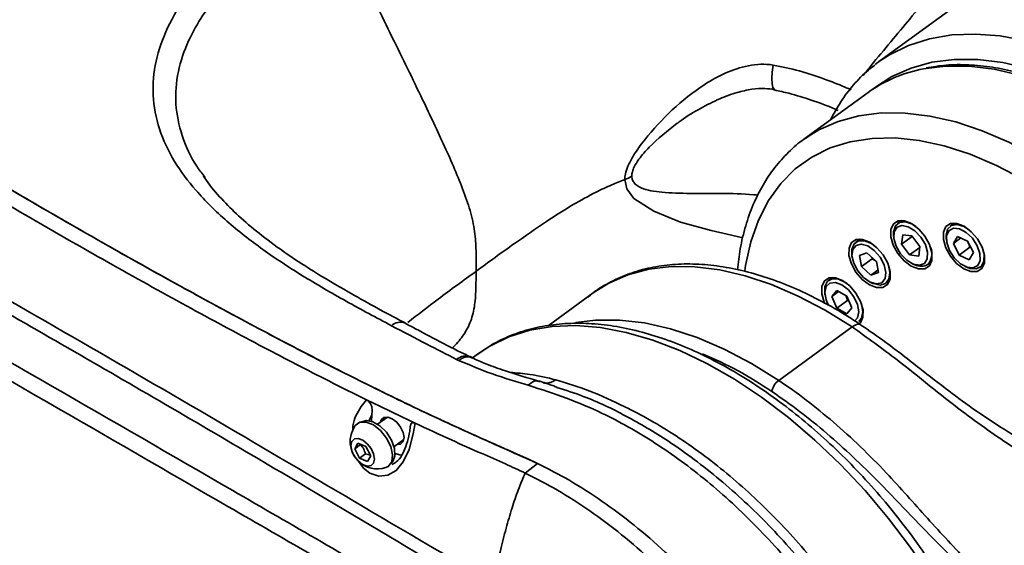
# Model space of a CAD drawing. Header units: millimetres. Extents: x -7686 to -856, y -458 to 6140.
# Tile 76 of 102: x -3483.41 to -3475.24, y 2011.87 to 2016.23. Entities that reach past the tile are written whole.
import ezdxf

# ---------------------------------------------------------------- set-up
doc = ezdxf.new("R2010")
doc.units = ezdxf.units.MM
doc.header["$LTSCALE"] = 5

msp = doc.modelspace()

# ---------------------------------------------------------------- linework, layer by layer
at = {"linetype": 'Continuous', "lineweight": 35}
for p, q in [((-3475.6396, 2016.3451), (-3476.2836, 2015.8762)), ((-3476.3133, 2015.8539), (-3476.2836, 2015.8762)), ((-3476.3706, 2015.6229), (-3476.9029, 2015.2353)), ((-3476.9029, 2015.2353), (-3476.8687, 2015.2592)), ((-3476.0929, 2014.5617), (-3476.1257, 2014.5377)), ((-3475.657, 2014.5396), (-3475.6898, 2014.5157)), ((-3476.159, 2014.437), (-3476.157, 2014.4183)), ((-3476.093, 2014.3648), (-3476.0836, 2014.4442)), ((-3476.0836, 2014.4442), (-3476.0073, 2014.4353)), ((-3476.0073, 2014.4353), (-3475.9403, 2014.3471)), ((-3476.4401, 2014.407), (-3476.473, 2014.383)), ((-3476.0048, 2014.4289), (-3476.093, 2014.3648)), ((-3476.026, 2014.2765), (-3476.093, 2014.3648)), ((-3475.7231, 2014.4149), (-3475.7211, 2014.3962)), ((-3475.6636, 2014.3722), (-3475.6291, 2014.4304)), ((-3475.6013, 2014.4175), (-3475.6636, 2014.3722)), ((-3475.6152, 2014.2757), (-3475.6636, 2014.3722)), ((-3475.6291, 2014.4304), (-3475.5463, 2014.3921)), ((-3475.5463, 2014.3921), (-3475.4978, 2014.2956)), ((-3476.5063, 2014.2823), (-3476.5043, 2014.2636)), ((-3476.4429, 2014.2726), (-3476.3806, 2014.2941)), ((-3476.4262, 2014.1797), (-3476.4429, 2014.2726)), ((-3476.3806, 2014.2941), (-3476.3016, 2014.2227)), ((-3475.9414, 2014.3381), (-3476.026, 2014.2765)), ((-3475.9496, 2014.2677), (-3476.026, 2014.2765)), ((-3475.9403, 2014.3471), (-3475.9496, 2014.2677)), ((-3475.527, 2014.3398), (-3475.6152, 2014.2757)), ((-3475.5323, 2014.2373), (-3475.6152, 2014.2757)), ((-3475.4978, 2014.2956), (-3475.5323, 2014.2373)), ((-3476.3381, 2014.2439), (-3476.4262, 2014.1797)), ((-3476.3386, 2014.2562), (-3476.3381, 2014.2439)), ((-3476.3016, 2014.2227), (-3476.2849, 2014.1299)), ((-3476.0004, 2014.2032), (-3475.9832, 2014.1955)), ((-3475.8771, 2014.1963), (-3475.8443, 2014.2202)), ((-3475.4412, 2014.1742), (-3475.4083, 2014.1981)), ((-3476.3472, 2014.1084), (-3476.4262, 2014.1797)), ((-3476.2887, 2014.151), (-3476.3472, 2014.1084)), ((-3476.2849, 2014.1299), (-3476.3472, 2014.1084)), ((-3475.5645, 2014.1811), (-3475.5473, 2014.1735)), ((-3476.6647, 2014.0906), (-3476.6975, 2014.0667)), ((-3476.3477, 2014.0485), (-3476.3305, 2014.0408)), ((-3476.2243, 2014.0416), (-3476.1915, 2014.0655)), ((-3478.6517, 2013.9619), (-3479.0249, 2013.6902)), ((-3476.7308, 2013.9659), (-3476.7289, 2013.9472)), ((-3476.6717, 2013.9324), (-3476.6295, 2013.9821)), ((-3476.6149, 2013.9738), (-3476.6717, 2013.9324)), ((-3476.6295, 2013.9821), (-3476.5463, 2013.9347)), ((-3476.6306, 2013.8352), (-3476.6717, 2013.9324)), ((-3476.5425, 2013.8993), (-3476.6306, 2013.8352)), ((-3476.5532, 2013.9386), (-3476.5425, 2013.8993)), ((-3476.5463, 2013.9347), (-3476.5052, 2013.8375)), ((-3476.5425, 2013.8993), (-3476.5291, 2013.8942)), ((-3476.5474, 2013.7877), (-3476.6306, 2013.8352)), ((-3476.5052, 2013.8375), (-3476.5474, 2013.7877)), ((-3476.4489, 2013.7253), (-3476.4161, 2013.7492)), ((-3476.5039, 2013.6803), (-3477.1122, 2013.2374)), ((-3479.6019, 2013.4601), (-3479.6531, 2013.4228)), ((-3479.7669, 2013.4027), (-3479.7838, 2013.4111)), ((-3479.6661, 2013.4325), (-3479.67, 2013.4344)), ((-3479.6526, 2013.426), (-3479.6658, 2013.4331)), ((-3479.0924, 2013.2256), (-3479.1046, 2013.2295)), ((-3480.4165, 2013.0203), (-3480.532, 2013.0767)), ((-3480.4165, 2013.0203), (-3480.2435, 2012.937)), ((-3480.5117, 2012.9018), (-3480.4879, 2012.9498)), ((-3480.4879, 2012.9498), (-3480.4905, 2012.8991)), ((-3480.3574, 2012.9333), (-3480.439, 2012.8738)), ((-3480.2435, 2012.937), (-3480.1282, 2012.8823)), ((-3480.6289, 2012.6699), (-3480.603, 2012.7181)), ((-3480.603, 2012.7181), (-3480.5369, 2012.6894)), ((-3480.3034, 2012.6876), (-3480.2217, 2012.747)), ((-3480.5807, 2012.705), (-3480.6289, 2012.6699)), ((-3480.5887, 2012.5929), (-3480.6289, 2012.6699)), ((-3480.5369, 2012.6894), (-3480.4967, 2012.6124)), ((-3480.5405, 2012.628), (-3480.5887, 2012.5929)), ((-3480.5226, 2012.5642), (-3480.5887, 2012.5929)), ((-3480.4967, 2012.6124), (-3480.5226, 2012.5642)), ((-3480.2938, 2012.5538), (-3480.3202, 2012.5387)), ((-3479.1141, 2012.5496), (-3479.215, 2012.4694))]:
    msp.add_line(p, q, dxfattribs=at)
at = {"linetype": 'Continuous', "lineweight": 35, "flags": 128}
for points in [[(-3476.2836, 2015.8762), (-3476.1934, 2015.9355), (-3476.0348, 2016.0135), (-3475.8621, 2016.0685), (-3475.6768, 2016.0998), (-3475.4804, 2016.1074), (-3475.2744, 2016.0912), (-3475.0605, 2016.0512), (-3474.8405, 2015.9878), (-3474.6161, 2015.9015), (-3474.3891, 2015.793), (-3474.1613, 2015.6632), (-3473.9346, 2015.5131), (-3473.7108, 2015.3439), (-3473.4917, 2015.1571), (-3473.279, 2014.954), (-3473.0746, 2014.7364), (-3472.8799, 2014.5059), (-3472.6967, 2014.2645), (-3472.5263, 2014.014), (-3472.4222, 2013.8459)], [(-3477.1574, 2015.8502), (-3477.1657, 2015.7915), (-3477.1693, 2015.7387), (-3477.1678, 2015.6954), (-3477.1614, 2015.6648), (-3477.1505, 2015.6491), (-3477.1466, 2015.6475)], [(-3473.1127, 2014.4524), (-3473.2993, 2014.665), (-3473.5033, 2014.8738), (-3473.715, 2015.0672), (-3473.9325, 2015.2436), (-3474.1539, 2015.4014), (-3474.3774, 2015.5393), (-3474.6011, 2015.6562), (-3474.823, 2015.751), (-3475.0412, 2015.823), (-3475.254, 2015.8715), (-3475.4594, 2015.896), (-3475.6558, 2015.8965), (-3475.8414, 2015.8729), (-3476.0147, 2015.8253), (-3476.1741, 2015.7543), (-3476.3184, 2015.6604), (-3476.332, 2015.6497)], [(-3474.2228, 2015.3412), (-3474.4466, 2015.4801), (-3474.6707, 2015.5978), (-3474.8931, 2015.6934), (-3475.1118, 2015.7661), (-3475.3251, 2015.8152), (-3475.5311, 2015.8404), (-3475.728, 2015.8414), (-3475.9099, 2015.819)], [(-3476.8687, 2015.2592), (-3476.7802, 2015.3126), (-3476.6203, 2015.3834), (-3476.4465, 2015.4306), (-3476.2603, 2015.4538), (-3476.0634, 2015.4529), (-3475.8574, 2015.4277), (-3475.6441, 2015.3786), (-3475.4253, 2015.3059), (-3475.203, 2015.2102), (-3474.9789, 2015.0925), (-3474.755, 2014.9537)], [(-3474.8683, 2014.7691), (-3475.0876, 2014.9048), (-3475.307, 2015.0192), (-3475.5247, 2015.1113), (-3475.7385, 2015.1802), (-3475.9466, 2015.2254), (-3476.1471, 2015.2463), (-3476.3382, 2015.2429), (-3476.5181, 2015.215), (-3476.6852, 2015.1631), (-3476.838, 2015.0876), (-3476.9751, 2014.9891), (-3477.0952, 2014.8685), (-3477.1974, 2014.727), (-3477.2806, 2014.5658), (-3477.3441, 2014.3863), (-3477.3873, 2014.1903), (-3477.3941, 2014.1443)], [(-3477.4091, 2014.4194), (-3477.5386, 2014.4482), (-3477.6724, 2014.4787), (-3477.9274, 2014.549), (-3478.1493, 2014.6386), (-3478.3134, 2014.7454), (-3478.373, 2014.8252), (-3478.3886, 2014.9012), (-3478.3886, 2014.9012), (-3478.3886, 2014.9012)], [(-3476.0129, 2014.1833), (-3475.9536, 2014.1602), (-3475.9013, 2014.1611), (-3475.8623, 2014.186), (-3475.8413, 2014.2319), (-3475.8409, 2014.2931), (-3475.861, 2014.3624), (-3475.8993, 2014.4313), (-3475.9511, 2014.4916), (-3476.0102, 2014.536), (-3476.0695, 2014.5591), (-3476.1218, 2014.5581), (-3476.1608, 2014.5332), (-3476.1818, 2014.4874), (-3476.1822, 2014.4261), (-3476.1621, 2014.3569), (-3476.1238, 2014.2879), (-3476.072, 2014.2277), (-3476.0129, 2014.1833)], [(-3476.159, 2014.437), (-3476.1596, 2014.4691), (-3476.1442, 2014.518), (-3476.1096, 2014.5466), (-3476.0603, 2014.5508), (-3476.0031, 2014.5303), (-3475.9761, 2014.513)], [(-3475.9029, 2014.2061), (-3475.8794, 2014.244), (-3475.8769, 2014.2989), (-3475.8955, 2014.3625), (-3475.9327, 2014.4251), (-3475.9826, 2014.4772), (-3476.0377, 2014.5108), (-3476.0896, 2014.5208), (-3476.1303, 2014.5057), (-3476.1538, 2014.4679), (-3476.1564, 2014.413), (-3476.1377, 2014.3494), (-3476.1006, 2014.2868), (-3476.0507, 2014.2347), (-3475.9956, 2014.2011), (-3475.9437, 2014.1911), (-3475.9029, 2014.2061)], [(-3475.577, 2014.1612), (-3475.5177, 2014.1381), (-3475.4654, 2014.1391), (-3475.4264, 2014.164), (-3475.4054, 2014.2098), (-3475.405, 2014.2711), (-3475.4251, 2014.3403), (-3475.4634, 2014.4092), (-3475.5152, 2014.4695), (-3475.5743, 2014.5139), (-3475.6336, 2014.537), (-3475.6859, 2014.5361), (-3475.7249, 2014.5112), (-3475.7459, 2014.4653), (-3475.7463, 2014.4041), (-3475.7262, 2014.3348), (-3475.6879, 2014.2659), (-3475.6361, 2014.2056), (-3475.577, 2014.1612)], [(-3475.7231, 2014.4149), (-3475.7241, 2014.4383), (-3475.7119, 2014.4898), (-3475.6799, 2014.5217), (-3475.6325, 2014.5298), (-3475.576, 2014.5128), (-3475.5402, 2014.491)], [(-3475.4985, 2014.17), (-3475.4608, 2014.19), (-3475.4413, 2014.2318), (-3475.443, 2014.2892), (-3475.4657, 2014.3534), (-3475.5059, 2014.4146), (-3475.5575, 2014.4635), (-3475.6127, 2014.4927), (-3475.6629, 2014.4977), (-3475.7007, 2014.4778), (-3475.7201, 2014.436), (-3475.7184, 2014.3786), (-3475.6957, 2014.3144), (-3475.6555, 2014.2532), (-3475.6039, 2014.2042), (-3475.5488, 2014.175), (-3475.4985, 2014.17)], [(-3476.3601, 2014.0286), (-3476.3008, 2014.0055), (-3476.2486, 2014.0064), (-3476.2096, 2014.0313), (-3476.1886, 2014.0772), (-3476.1881, 2014.1384), (-3476.2083, 2014.2077), (-3476.2465, 2014.2766), (-3476.2984, 2014.3369), (-3476.3575, 2014.3813), (-3476.4168, 2014.4044), (-3476.469, 2014.4034), (-3476.508, 2014.3785), (-3476.529, 2014.3327), (-3476.5295, 2014.2714), (-3476.5094, 2014.2022), (-3476.4711, 2014.1332), (-3476.4192, 2014.073), (-3476.3601, 2014.0286)], [(-3476.5063, 2014.2823), (-3476.5058, 2014.3228), (-3476.4874, 2014.369), (-3476.4502, 2014.3941), (-3476.3993, 2014.3946), (-3476.3416, 2014.3705), (-3476.3233, 2014.3583)], [(-3476.2298, 2014.0801), (-3476.2229, 2014.1322), (-3476.2374, 2014.1948), (-3476.2713, 2014.2584), (-3476.3192, 2014.3133), (-3476.3739, 2014.3511), (-3476.4271, 2014.3661), (-3476.4707, 2014.356), (-3476.498, 2014.3223), (-3476.5049, 2014.2702), (-3476.4903, 2014.2076), (-3476.4565, 2014.144), (-3476.4086, 2014.0892), (-3476.3539, 2014.0513), (-3476.3007, 2014.0363), (-3476.2571, 2014.0465), (-3476.2298, 2014.0801)], [(-3475.4188, 2014.3242), (-3475.4088, 2014.2825), (-3475.4104, 2014.2238), (-3475.4328, 2014.1814), (-3475.4732, 2014.161)], [(-3476.2019, 2014.1916), (-3476.1902, 2014.131), (-3476.1981, 2014.0764)], [(-3476.5039, 2013.6803), (-3476.7267, 2013.8186), (-3476.9498, 2013.9359), (-3477.1712, 2014.0314), (-3477.3891, 2014.1041), (-3477.6016, 2014.1535), (-3477.8068, 2014.1791), (-3478.0032, 2014.1808), (-3478.1889, 2014.1585), (-3478.3624, 2014.1123), (-3478.5223, 2014.0428), (-3478.6517, 2013.9619)], [(-3475.4732, 2014.161), (-3475.5261, 2014.1656), (-3475.5473, 2014.1735)], [(-3476.4478, 2013.7023), (-3476.4341, 2013.715), (-3476.4132, 2013.7608), (-3476.4127, 2013.8221), (-3476.4328, 2013.8914), (-3476.4711, 2013.9603), (-3476.5229, 2014.0206), (-3476.582, 2014.0649), (-3476.6413, 2014.088), (-3476.6936, 2014.0871), (-3476.7326, 2014.0622), (-3476.7536, 2014.0164), (-3476.754, 2013.9551), (-3476.7339, 2013.8859), (-3476.7292, 2013.8753)], [(-3476.7308, 2013.9659), (-3476.729, 2014.0146), (-3476.7075, 2014.058), (-3476.6679, 2014.0795), (-3476.6155, 2014.0762), (-3476.5574, 2014.0486), (-3476.5479, 2014.042)], [(-3476.4471, 2013.8044), (-3476.4574, 2013.8656), (-3476.4877, 2013.9298), (-3476.5334, 2013.9871), (-3476.5874, 2014.0289), (-3476.6415, 2014.0488), (-3476.6876, 2014.0437), (-3476.7186, 2014.0144), (-3476.7298, 2013.9655), (-3476.7194, 2013.9042), (-3476.6994, 2013.8577)], [(-3476.1981, 2014.0764), (-3476.2264, 2014.0401), (-3476.2712, 2014.0271), (-3476.3265, 2014.0391), (-3476.3305, 2014.0408)], [(-3476.4265, 2013.8753), (-3476.4249, 2013.8701), (-3476.4146, 2013.8056)], [(-3476.4821, 2013.7299), (-3476.4583, 2013.7554), (-3476.4471, 2013.8044)], [(-3476.4146, 2013.8056), (-3476.4257, 2013.7533), (-3476.4489, 2013.7253)], [(-3478.7938, 2013.7162), (-3478.6322, 2013.7366), (-3478.4339, 2013.7374), (-3478.2261, 2013.7134), (-3478.0108, 2013.6649), (-3477.7898, 2013.5923), (-3477.565, 2013.4963), (-3477.3385, 2013.3776), (-3477.1122, 2013.2374)], [(-3476.5039, 2013.6803), (-3476.4843, 2013.6926), (-3476.466, 2013.7001), (-3476.4496, 2013.7026), (-3476.4357, 2013.7), (-3476.4298, 2013.6968)], [(-3475.3461, 2010.6236), (-3475.4268, 2010.82), (-3475.551, 2011.0845), (-3475.6917, 2011.3462), (-3475.8478, 2011.6029), (-3476.018, 2011.8526), (-3476.201, 2012.0933), (-3476.3954, 2012.3231), (-3476.5995, 2012.5401), (-3476.8117, 2012.7425), (-3477.0303, 2012.9289), (-3477.2536, 2013.0976), (-3477.4798, 2013.2472), (-3477.7071, 2013.3768), (-3477.9336, 2013.485), (-3478.1575, 2013.5712), (-3478.377, 2013.6346), (-3478.5905, 2013.6748), (-3478.7961, 2013.6913), (-3478.9922, 2013.684), (-3479.1772, 2013.6531), (-3479.3498, 2013.5987), (-3479.5084, 2013.5214), (-3479.6019, 2013.4601)], [(-3480.625, 2012.8618), (-3480.6241, 2012.863), (-3480.5863, 2012.8899), (-3480.534, 2012.8915), (-3480.4743, 2012.8675), (-3480.4152, 2012.8211)], [(-3480.5977, 2012.5678), (-3480.5558, 2012.5082), (-3480.5024, 2012.4671), (-3480.4281, 2012.4426), (-3480.354, 2012.4509), (-3480.2857, 2012.491), (-3480.2261, 2012.5625), (-3480.1784, 2012.6645), (-3480.1439, 2012.7949), (-3480.1282, 2012.8823), (-3480.1282, 2012.8823), (-3480.1282, 2012.8823)], [(-3480.3295, 2012.5498), (-3480.314, 2012.5653), (-3480.2963, 2012.6122), (-3480.3, 2012.6738), (-3480.3244, 2012.7417), (-3480.3663, 2012.8067), (-3480.42, 2012.8601), (-3480.4783, 2012.8947), (-3480.5333, 2012.9057), (-3480.5775, 2012.8917), (-3480.5781, 2012.8913)], [(-3480.4147, 2012.8915), (-3480.4085, 2012.9091), (-3480.387, 2012.9294), (-3480.3551, 2012.933), (-3480.3175, 2012.9192), (-3480.28, 2012.8902), (-3480.2483, 2012.8504), (-3480.2273, 2012.8059), (-3480.2201, 2012.7634)], [(-3480.4152, 2012.8211), (-3480.3648, 2012.7587), (-3480.3299, 2012.6886), (-3480.3151, 2012.6203), (-3480.3224, 2012.5631), (-3480.351, 2012.5247), (-3480.372, 2012.5143)], [(-3480.5247, 2012.7121), (-3480.493, 2012.6724), (-3480.472, 2012.6279), (-3480.4648, 2012.5854), (-3480.4725, 2012.5514), (-3480.494, 2012.5311), (-3480.5259, 2012.5275), (-3480.5635, 2012.5412), (-3480.6009, 2012.5702), (-3480.6326, 2012.6099), (-3480.6536, 2012.6545), (-3480.6608, 2012.6969), (-3480.6531, 2012.7309), (-3480.6317, 2012.7513), (-3480.5997, 2012.7548), (-3480.5621, 2012.7411), (-3480.5247, 2012.7121)], [(-3480.2201, 2012.7634), (-3480.2279, 2012.7294), (-3480.2494, 2012.7091), (-3480.2791, 2012.7052)], [(-3480.2952, 2012.6308), (-3480.2432, 2012.6175), (-3480.2368, 2012.6172)]]:
    msp.add_lwpolyline(points, dxfattribs=at)
at = {"linetype": 'Continuous', "lineweight": 35}
for centre, radius, start, end in [((-3475.6986, 2014.6835), 1.155, 100.53822, 125.57768), ((-3478.4691, 2015.124), 0.2369, 289.86806, 305.5502), ((-3475.9795, 2014.2875), 0.1379, 320.01138, 25.23895), ((-3475.9314, 2014.2939), 0.1112, 242.22559, 301.24784), ((-3480.2485, 2013.6054), 0.1142, 69.6888, 131.93204), ((-3479.056, 2010.3539), 3.3693, 55.93562, 67.1024), ((-3479.7062, 2013.3214), 0.1186, 72.2424, 130.85619), ((-3477.0217, 2013.1183), 0.1495, 127.24485, 169.69283), ((-3480.4406, 2012.7302), 0.2266, 144.492, 225.17337), ((-3480.4406, 2012.7302), 0.2266, 225.17337, 287.62656)]:
    msp.add_arc(centre, radius, start, end, dxfattribs=at)
for points, knots in [([(-3479.1141, 2012.5496), (-3479.1444, 2012.5639), (-3479.209, 2012.5943), (-3479.3135, 2012.6405), (-3479.4331, 2012.693), (-3479.5674, 2012.7522), (-3479.7753, 2012.8453), (-3480.0702, 2012.9816), (-3480.4696, 2013.1745), (-3480.9279, 2013.4051), (-3481.4462, 2013.6758), (-3482.016, 2013.9836), (-3482.6274, 2014.3242), (-3483.2674, 2014.691), (-3483.9642, 2015.1008), (-3484.7129, 2015.5532), (-3485.4961, 2016.039), (-3486.2595, 2016.5244), (-3486.9922, 2017.0002), (-3487.6398, 2017.4277), (-3488.2157, 2017.8114), (-3488.7136, 2018.1436), (-3489.1984, 2018.4653), (-3489.6708, 2018.775), (-3489.986, 2018.9758), (-3490.1437, 2019.0763)], [0, 0, 0, 0, 0.008257, 0.017605, 0.028537, 0.040946, 0.054276, 0.085301, 0.121319, 0.162944, 0.209844, 0.262011, 0.317559, 0.375704, 0.435651, 0.506638, 0.578995, 0.648443, 0.714269, 0.778489, 0.824931, 0.871322, 0.914261, 0.957114, 1, 1, 1, 1]), ([(-3479.1141, 2012.5496), (-3479.285, 2012.6257), (-3479.6268, 2012.7776), (-3480.1385, 2013.0125), (-3480.6531, 2013.2654), (-3481.1672, 2013.5289), (-3481.6836, 2013.8031), (-3482.2972, 2014.1386), (-3483.0091, 2014.5408), (-3483.8212, 2015.0153), (-3484.6673, 2015.5248), (-3485.5518, 2016.0733), (-3486.4708, 2016.6598), (-3487.3905, 2017.2617), (-3488.3099, 2017.8737), (-3489.2265, 2018.4874), (-3489.839, 2018.8807), (-3490.1437, 2019.0763)], [0, 0, 0, 0, 0.046689, 0.093325, 0.139499, 0.186628, 0.232942, 0.279647, 0.353106, 0.426068, 0.499998, 0.582822, 0.66639, 0.749999, 0.833333, 0.91709, 1, 1, 1, 1]), ([(-3480.0159, 2011.8704), (-3480.4267, 2012.1126), (-3481.6291, 2012.8213), (-3483.1074, 2013.6815), (-3484.4382, 2014.4344), (-3485.9791, 2015.2979), (-3488.0281, 2016.413), (-3489.8024, 2017.4001), (-3490.5572, 2017.82)], [0, 0, 0, 0, 0.119496, 0.349705, 0.42643, 0.49854, 0.786691, 1, 1, 1, 1]), ([(-3490.5869, 2017.7101), (-3490.5869, 2017.7101), (-3489.8375, 2017.2879), (-3488.0562, 2016.3104), (-3486.0113, 2015.1989), (-3484.1929, 2014.1834), (-3482.8524, 2013.4207), (-3481.3775, 2012.559), (-3480.4461, 2012.0056), (-3480.0496, 2011.77)], [0, 0, 0, 0, 0, 0.213425, 0.501583, 0.573682, 0.729196, 0.884711, 1, 1, 1, 1]), ([(-3480.3248, 2013.6904), (-3480.4504, 2013.7573), (-3480.7015, 2013.8911), (-3481.0617, 2014.1001), (-3481.3963, 2014.3197), (-3481.6958, 2014.5532), (-3481.9436, 2014.7969), (-3482.1358, 2015.053), (-3482.2606, 2015.3189), (-3482.3148, 2015.6009), (-3482.2873, 2015.8842), (-3482.1878, 2016.1694), (-3482.0194, 2016.4503), (-3481.7931, 2016.7232), (-3481.5421, 2016.966), (-3481.2795, 2017.1812), (-3481.1046, 2017.3096), (-3481.0172, 2017.3738)], [0, 0, 0, 0, 0.074763, 0.149509, 0.219283, 0.289112, 0.358681, 0.418742, 0.48241, 0.546031, 0.60947, 0.67298, 0.742825, 0.813006, 0.883071, 0.941521, 1, 1, 1, 1]), ([(-3480.1711, 2011.4738), (-3480.6608, 2011.7572), (-3482.1492, 2012.6184), (-3483.8902, 2013.6228), (-3486.1651, 2014.9061), (-3488.1565, 2016.0034), (-3489.8769, 2016.9717), (-3490.5848, 2017.3701)], [0, 0, 0, 0, 0.142561, 0.433226, 0.505879, 0.796691, 1, 1, 1, 1]), ([(-3490.6182, 2017.2426), (-3489.9112, 2016.8441), (-3488.1932, 2015.8757), (-3486.2045, 2014.7777), (-3483.9316, 2013.4937), (-3482.1915, 2012.4861), (-3480.6993, 2011.6259), (-3480.2081, 2011.3428)], [0, 0, 0, 0, 0.203332, 0.494102, 0.566739, 0.85739, 1, 1, 1, 1]), ([(-3480.8816, 2017.2223), (-3481.0505, 2017.0933), (-3481.2928, 2016.9081), (-3481.5678, 2016.6536), (-3481.7427, 2016.466), (-3481.8933, 2016.2643), (-3482.0191, 2016.0415), (-3482.1037, 2015.7949), (-3482.1255, 2015.5292), (-3482.0684, 2015.2617), (-3481.9772, 2015.0571), (-3481.8926, 2014.9473), (-3481.8708, 2014.919)], [0, 0, 0, 0, 0.199949, 0.286767, 0.373548, 0.46262, 0.551634, 0.653509, 0.758148, 0.859254, 0.963707, 1, 1, 1, 1]), ([(-3479.6224, 2014.1411), (-3479.622, 2014.1911), (-3479.6211, 2014.2919), (-3479.628, 2014.4493), (-3479.6623, 2014.6217), (-3479.7452, 2014.8655), (-3479.8839, 2015.1806), (-3480.0854, 2015.6063), (-3480.3224, 2016.0911), (-3480.5953, 2016.644), (-3480.7838, 2017.0248), (-3480.8816, 2017.2223)], [0, 0, 0, 0, 0.054834, 0.110588, 0.167286, 0.225078, 0.344102, 0.468209, 0.633583, 0.809995, 1, 1, 1, 1]), ([(-3476.4119, 2015.7649), (-3476.3901, 2015.7918), (-3476.3139, 2015.8856), (-3476.1819, 2016.0432), (-3476.0149, 2016.2449), (-3475.8555, 2016.435), (-3475.7277, 2016.5627), (-3475.5794, 2016.6814), (-3475.4038, 2016.7871), (-3475.1582, 2016.8807), (-3474.9831, 2016.9073), (-3474.8956, 2016.9206)], [0, 0, 0, 0, 0.041093, 0.143564, 0.24547, 0.364317, 0.483391, 0.52795, 0.684957, 0.842686, 1, 1, 1, 1]), ([(-3478.3886, 2014.9012), (-3478.3886, 2014.9012), (-3478.3885, 2014.9163), (-3478.382, 2014.9732), (-3478.3357, 2015.0768), (-3478.2164, 2015.2473), (-3478.0318, 2015.4541), (-3477.8071, 2015.6429), (-3477.5974, 2015.7692), (-3477.4119, 2015.8417), (-3477.2596, 2015.8637), (-3477.175, 2015.8525), (-3477.1574, 2015.8502)], [0, 0, 0, 0, 0.000003, 0.03447, 0.124928, 0.215351, 0.415933, 0.616585, 0.731542, 0.846155, 0.96796, 1, 1, 1, 1]), ([(-3477.1574, 2015.8502), (-3477.0846, 2015.8354), (-3476.9378, 2015.8056), (-3476.7569, 2015.7446), (-3476.6149, 2015.6898), (-3476.5417, 2015.6584), (-3476.5098, 2015.6447)], [0, 0, 0, 0, 0.316057, 0.637148, 0.841737, 1, 1, 1, 1]), ([(-3476.3142, 2015.8495), (-3476.3326, 2015.8361), (-3476.3975, 2015.7888), (-3476.4932, 2015.6872), (-3476.5997, 2015.5506), (-3476.6553, 2015.4465), (-3476.6824, 2015.3958)], [0, 0, 0, 0, 0.1181892, 0.41678, 0.7158418, 1, 1, 1, 1]), ([(-3474.186, 2015.3497), (-3474.223, 2015.3739), (-3474.3302, 2015.4439), (-3474.5088, 2015.546), (-3474.7207, 2015.6492), (-3474.931, 2015.7322), (-3475.1383, 2015.7946), (-3475.341, 2015.8359), (-3475.5371, 2015.855), (-3475.7214, 2015.8542), (-3475.8351, 2015.8358), (-3475.8895, 2015.8269)], [0, 0, 0, 0, 0.062332, 0.180697, 0.299159, 0.417689, 0.536263, 0.654807, 0.773219, 0.891359, 1, 1, 1, 1]), ([(-3477.9523, 2015.3674), (-3477.9421, 2015.3752), (-3477.8817, 2015.4215), (-3477.765, 2015.4912), (-3477.6103, 2015.5704), (-3477.4665, 2015.6228), (-3477.34, 2015.6513), (-3477.2341, 2015.6602), (-3477.1729, 2015.6502), (-3477.1465, 2015.6459)], [0, 0, 0, 0, 0.043693, 0.258734, 0.459306, 0.633797, 0.777902, 0.903988, 1, 1, 1, 1]), ([(-3490.7099, 2015.6534), (-3490.5169, 2015.5404), (-3490.1302, 2015.3138), (-3489.5454, 2014.9764), (-3488.9564, 2014.6385), (-3488.3578, 2014.2963), (-3487.7678, 2013.9596), (-3487.1946, 2013.633), (-3486.6065, 2013.2982), (-3485.9844, 2012.9439), (-3485.3224, 2012.5667), (-3484.659, 2012.1885), (-3484.0171, 2011.8225), (-3483.5962, 2011.5823), (-3483.3962, 2011.4682)], [0, 0, 0, 0, 0.079997, 0.160296, 0.240758, 0.321858, 0.405718, 0.482479, 0.55656, 0.646387, 0.737133, 0.827564, 0.918075, 1, 1, 1, 1]), ([(-3477.1485, 2015.6437), (-3477.1078, 2015.635), (-3477.0021, 2015.6122), (-3476.8342, 2015.5584), (-3476.6992, 2015.5103), (-3476.6285, 2015.4786), (-3476.6203, 2015.475)], [0, 0, 0, 0, 0.2170129, 0.5631337, 0.9492684, 1, 1, 1, 1]), ([(-3484.7258, 2015.4212), (-3484.4922, 2015.2796), (-3484.0233, 2014.9953), (-3483.3257, 2014.5858), (-3482.6452, 2014.1968), (-3482, 2013.8391), (-3481.4033, 2013.5194), (-3480.9194, 2013.2688), (-3480.6359, 2013.1282), (-3480.532, 2013.0767)], [0, 0, 0, 0, 0.167143, 0.335583, 0.498887, 0.653711, 0.796876, 0.925595, 1, 1, 1, 1]), ([(-3477.9534, 2015.3688), (-3478.0341, 2015.3054), (-3478.1495, 2015.215), (-3478.2642, 2015.085), (-3478.308, 2015.0147), (-3478.3279, 2014.9669), (-3478.3303, 2014.9428), (-3478.3314, 2014.9313)], [0, 0, 0, 0, 0.507435, 0.724942, 0.851091, 0.928628, 1, 1, 1, 1]), ([(-3476.8641, 2015.2595), (-3476.8766, 2015.252), (-3476.9375, 2015.2153), (-3477.0328, 2015.1295), (-3477.1478, 2015.0031), (-3477.2452, 2014.8578), (-3477.3261, 2014.6964), (-3477.3889, 2014.519), (-3477.4331, 2014.3382), (-3477.4471, 2014.2114), (-3477.4536, 2014.1532)], [0, 0, 0, 0, 0.035981, 0.174929, 0.313764, 0.453086, 0.593467, 0.735197, 0.878266, 1, 1, 1, 1]), ([(-3480.2091, 2013.7119), (-3480.2255, 2013.7204), (-3480.3848, 2013.8026), (-3480.6427, 2013.9464), (-3480.9646, 2014.135), (-3481.2123, 2014.2969), (-3481.4195, 2014.4498), (-3481.5917, 2014.5956), (-3481.7374, 2014.742), (-3481.8336, 2014.8532), (-3481.8752, 2014.9176), (-3481.883, 2014.9297)], [0, 0, 0, 0, 0.025161, 0.244523, 0.39761, 0.534681, 0.655845, 0.765727, 0.867723, 0.975279, 1, 1, 1, 1]), ([(-3478.3314, 2014.9313), (-3478.3299, 2014.9179), (-3478.3275, 2014.8981), (-3478.3046, 2014.8611), (-3478.2323, 2014.8146), (-3478.0708, 2014.7919), (-3477.8486, 2014.7854), (-3477.5937, 2014.7864), (-3477.402, 2014.7838), (-3477.2955, 2014.7736), (-3477.2838, 2014.7725)], [0, 0, 0, 0, 0.04065, 0.059934, 0.148453, 0.328561, 0.546474, 0.76437, 0.974052, 1, 1, 1, 1]), ([(-3478.6265, 2014.7974), (-3478.584, 2014.8181), (-3478.5074, 2014.8552), (-3478.4252, 2014.8871), (-3478.3886, 2014.9012)], [0, 0, 0, 0, 0.555919, 1, 1, 1, 1]), ([(-3479.0378, 2014.5551), (-3478.9656, 2014.6022), (-3478.8348, 2014.6874), (-3478.6909, 2014.7634), (-3478.6265, 2014.7974)], [0, 0, 0, 0, 0.552461, 1, 1, 1, 1]), ([(-3479.6224, 2014.1411), (-3479.5173, 2014.218), (-3479.326, 2014.3581), (-3479.1274, 2014.4938), (-3479.0378, 2014.5551)], [0, 0, 0, 0, 0.549073, 1, 1, 1, 1]), ([(-3475.5471, 2014.3925), (-3475.5406, 2014.3789), (-3475.5325, 2014.362), (-3475.5279, 2014.3435), (-3475.527, 2014.3398)], [0, 0, 0, 0, 0.802779, 1, 1, 1, 1]), ([(-3480.2557, 2008.4228), (-3480.6211, 2008.6316), (-3481.7155, 2009.257), (-3483.5265, 2010.3055), (-3485.7182, 2011.5485), (-3487.6441, 2012.628), (-3489.2977, 2013.5481), (-3490.2056, 2014.067), (-3490.6596, 2014.3264)], [0, 0, 0, 0, 0.105601, 0.316324, 0.526924, 0.737525, 0.868764, 1, 1, 1, 1]), ([(-3490.642, 2014.2634), (-3490.1875, 2014.0045), (-3489.2786, 2013.4868), (-3487.623, 2012.5676), (-3485.6946, 2011.4896), (-3483.5019, 2010.2459), (-3481.6901, 2009.1972), (-3480.6009, 2008.5692), (-3480.2351, 2008.3615), (-3480.2351, 2008.3615)], [0, 0, 0, 0, 0.131237, 0.262477, 0.473095, 0.683711, 0.894416, 1, 1, 1, 1, 1]), ([(-3476.4304, 2013.6973), (-3476.4677, 2013.7216), (-3476.5756, 2013.7921), (-3476.7556, 2013.8949), (-3476.9696, 2013.9986), (-3477.1827, 2014.0821), (-3477.3932, 2014.1447), (-3477.5996, 2014.1856), (-3477.8001, 2014.2044), (-3477.9929, 2014.2007), (-3478.1762, 2014.1744), (-3478.3484, 2014.1264), (-3478.5067, 2014.0557), (-3478.6229, 2013.9881), (-3478.6807, 2013.9378), (-3478.6956, 2013.9248)], [0, 0, 0, 0, 0.044858, 0.129901, 0.215065, 0.300325, 0.385639, 0.470894, 0.555939, 0.64057, 0.72456, 0.807726, 0.890016, 0.971572, 1, 1, 1, 1]), ([(-3476.3381, 2014.2439), (-3476.3249, 2014.237), (-3476.3111, 2014.2297), (-3476.3013, 2014.2193), (-3476.3009, 2014.2188)], [0, 0, 0, 0, 0.95614, 1, 1, 1, 1]), ([(-3479.6224, 2014.1411), (-3479.7281, 2014.0645), (-3479.9206, 2013.9251), (-3480.1056, 2013.7816), (-3480.1891, 2013.7168)], [0, 0, 0, 0, 0.549073, 1, 1, 1, 1]), ([(-3479.6224, 2014.1411), (-3479.6227, 2014.091), (-3479.6233, 2013.99), (-3479.6325, 2013.8417), (-3479.6694, 2013.7102), (-3479.7322, 2013.5975), (-3479.7883, 2013.5369), (-3479.8171, 2013.5058)], [0, 0, 0, 0, 0.191925, 0.387072, 0.585526, 0.787804, 1, 1, 1, 1]), ([(-3480.0653, 2008.0764), (-3480.0653, 2008.0764), (-3480.4247, 2008.287), (-3481.6607, 2009.0178), (-3483.7944, 2010.2577), (-3486.5017, 2011.7655), (-3488.7915, 2013.0123), (-3490.1546, 2013.7708), (-3490.6137, 2014.0311), (-3490.6137, 2014.0311)], [0, 0, 0, 0, 0, 0.104164, 0.35942, 0.614618, 0.869398, 1, 1, 1, 1, 1]), ([(-3490.5996, 2013.9874), (-3490.1387, 2013.7302), (-3488.7785, 2012.9712), (-3486.4858, 2011.733), (-3483.9281, 2010.3114), (-3482.1521, 2009.2846), (-3480.9122, 2008.553), (-3480.4083, 2008.254), (-3480.0494, 2008.041)], [0, 0, 0, 0, 0.130558, 0.385312, 0.640529, 0.853727, 0.89583, 1, 1, 1, 1]), ([(-3479.671, 2013.4324), (-3479.6961, 2013.4444), (-3479.877, 2013.5318), (-3480.0564, 2013.6283), (-3480.2109, 2013.7116)], [0, 0, 0, 0, 0.1384419, 1, 1, 1, 1]), ([(-3475.349, 2010.7881), (-3475.3569, 2010.8082), (-3475.3975, 2010.9123), (-3475.4869, 2011.1), (-3475.6169, 2011.3489), (-3475.7623, 2011.5933), (-3475.9205, 2011.8315), (-3476.0906, 2012.062), (-3476.2716, 2012.2829), (-3476.4621, 2012.4929), (-3476.6607, 2012.6905), (-3476.8662, 2012.8741), (-3477.0772, 2013.0425), (-3477.2922, 2013.1945), (-3477.5098, 2013.3289), (-3477.7287, 2013.4447), (-3477.9472, 2013.5409), (-3478.164, 2013.6167), (-3478.3775, 2013.6712), (-3478.5861, 2013.7039), (-3478.7881, 2013.7144), (-3478.9816, 2013.7023), (-3479.1652, 2013.668), (-3479.3364, 2013.6113), (-3479.4865, 2013.5403), (-3479.5723, 2013.4788), (-3479.6108, 2013.4513)], [0, 0, 0, 0, 0.0104006, 0.0539077, 0.097387, 0.1408458, 0.1842921, 0.2277341, 0.2711799, 0.3146358, 0.3581104, 0.4016125, 0.4451503, 0.4887317, 0.5323626, 0.5760463, 0.6197801, 0.6635524, 0.7073289, 0.7510494, 0.7946325, 0.8379752, 0.8809736, 0.9235577, 0.9657306, 1, 1, 1, 1]), ([(-3479.7838, 2013.4111), (-3479.8665, 2013.453), (-3480.0467, 2013.5443), (-3480.2272, 2013.6391), (-3480.3248, 2013.6904)], [0, 0, 0, 0, 0.459079, 1, 1, 1, 1]), ([(-3474.7254, 2012.4093), (-3474.8717, 2012.4972), (-3475.1648, 2012.6734), (-3475.5389, 2012.9383), (-3475.8608, 2013.192), (-3476.1616, 2013.436), (-3476.3785, 2013.5908), (-3476.5039, 2013.6803)], [0, 0, 0, 0, 0.245097, 0.491029, 0.641891, 0.793021, 1, 1, 1, 1]), ([(-3474.6102, 2012.4639), (-3474.726, 2012.5285), (-3474.9376, 2012.6466), (-3475.2258, 2012.8188), (-3475.4745, 2012.9814), (-3475.7073, 2013.1525), (-3475.9558, 2013.3466), (-3476.1972, 2013.536), (-3476.3614, 2013.6486), (-3476.4304, 2013.696)], [0, 0, 0, 0, 0.188855, 0.345072, 0.472337, 0.597951, 0.731573, 0.887221, 1, 1, 1, 1]), ([(-3479.6563, 2013.4247), (-3479.6662, 2013.4287), (-3479.6894, 2013.4382), (-3479.7279, 2013.4267), (-3479.7552, 2013.4111), (-3479.7653, 2013.4038), (-3479.7669, 2013.4027)], [0, 0, 0, 0, 0.314939, 0.743783, 0.961376, 1, 1, 1, 1]), ([(-3479.1891, 2013.1967), (-3479.2891, 2013.2263), (-3479.4894, 2013.2857), (-3479.6743, 2013.3637), (-3479.7669, 2013.4027)], [0, 0, 0, 0, 0.498932, 1, 1, 1, 1]), ([(-3479.1041, 2013.2309), (-3479.196, 2013.2586), (-3479.3447, 2013.3033), (-3479.5308, 2013.3676), (-3479.6184, 2013.4071), (-3479.6565, 2013.4243)], [0, 0, 0, 0, 0.477226, 0.77254, 1, 1, 1, 1]), ([(-3479.3364, 2013.3029), (-3479.2838, 2013.2987), (-3479.165, 2013.2891), (-3479.0332, 2013.259), (-3478.9597, 2013.2422)], [0, 0, 0, 0, 0.44203, 1, 1, 1, 1]), ([(-3479.1046, 2013.2295), (-3479.1081, 2013.2308), (-3479.122, 2013.2361), (-3479.1512, 2013.2286), (-3479.1765, 2013.2073), (-3479.1891, 2013.1967)], [0, 0, 0, 0, 0.1449899, 0.5725018, 1, 1, 1, 1]), ([(-3478.9524, 2013.1814), (-3478.9635, 2013.1855), (-3479.012, 2013.2031), (-3479.0616, 2013.2202), (-3479.0998, 2013.2333)], [0, 0, 0, 0, 0.230789, 1, 1, 1, 1]), ([(-3478.9598, 2013.2422), (-3478.9708, 2013.2355), (-3478.9928, 2013.2219), (-3479.0272, 2013.2139), (-3479.0531, 2013.2125), (-3479.0664, 2013.2172), (-3479.0692, 2013.2182)], [0, 0, 0, 0, 0.306195, 0.61239, 0.918585, 1, 1, 1, 1]), ([(-3478.9597, 2013.2422), (-3478.867, 2013.2137), (-3478.6815, 2013.1568), (-3478.4811, 2013.0619), (-3478.2301, 2012.9408), (-3477.9357, 2012.7706), (-3477.5129, 2012.4545), (-3477.1096, 2012.0762), (-3476.7361, 2011.6488), (-3476.4044, 2011.1828), (-3476.1224, 2010.6927), (-3475.8996, 2010.1913), (-3475.7475, 2009.7121), (-3475.6587, 2009.2644), (-3475.6494, 2008.9991), (-3475.6447, 2008.8664)], [0, 0, 0, 0, 0.062964, 0.125905, 0.130841, 0.219697, 0.308553, 0.397409, 0.486265, 0.575121, 0.663977, 0.752833, 0.841689, 0.920844, 1, 1, 1, 1]), ([(-3477.1122, 2013.2374), (-3477.1122, 2013.2374), (-3477.0354, 2013.1861), (-3476.8825, 2013.0763), (-3476.5792, 2012.8293), (-3476.2392, 2012.5035), (-3475.8807, 2012.0909), (-3475.6506, 2011.8468), (-3475.5356, 2011.7247)], [0, 0, 0, 0, 0.000002, 0.135029, 0.270093, 0.547217, 0.773651, 1, 1, 1, 1]), ([(-3475.7551, 2008.7112), (-3475.7551, 2008.7112), (-3475.7541, 2008.8498), (-3475.7739, 2009.1398), (-3475.8683, 2009.6111), (-3476.0329, 2010.1099), (-3476.2659, 2010.6222), (-3476.5591, 2011.1219), (-3476.9023, 2011.5958), (-3477.2878, 2012.0294), (-3477.7031, 2012.4117), (-3478.1376, 2012.7303), (-3478.528, 2012.9478), (-3478.8684, 2013.0934), (-3479.0822, 2013.1623), (-3479.1891, 2013.1967)], [0, 0, 0, 0, 0.0000007, 0.0832481, 0.1664957, 0.2557707, 0.3450453, 0.434239, 0.5234328, 0.6127984, 0.7021644, 0.7915345, 0.8809072, 0.9404891, 1, 1, 1, 1]), ([(-3475.6999, 2008.7888), (-3475.7036, 2008.9093), (-3475.7119, 2009.18), (-3475.8013, 2009.6363), (-3475.9611, 2010.1392), (-3476.1889, 2010.646), (-3476.4742, 2011.1418), (-3476.8115, 2011.6118), (-3477.1894, 2012.0441), (-3477.5981, 2012.4242), (-3478.001, 2012.7253), (-3478.3804, 2012.9479), (-3478.6854, 2013.094), (-3478.8797, 2013.1555), (-3478.9536, 2013.1789)], [0, 0, 0, 0, 0.073246, 0.164562, 0.255878, 0.347184, 0.438491, 0.529821, 0.621152, 0.712459, 0.803766, 0.878635, 0.953879, 1, 1, 1, 1]), ([(-3475.5737, 2011.6717), (-3475.6937, 2011.7897), (-3475.934, 2012.0259), (-3476.3016, 2012.4223), (-3476.6398, 2012.7398), (-3476.9379, 2012.984), (-3477.0918, 2013.0914), (-3477.1688, 2013.1451)], [0, 0, 0, 0, 0.2289358, 0.4584693, 0.7261303, 0.8630859, 1, 1, 1, 1]), ([(-3480.532, 2013.0767), (-3480.532, 2013.0767), (-3480.5476, 2013.0587), (-3480.5959, 2012.9939), (-3480.6447, 2012.9057), (-3480.6457, 2012.8317), (-3480.6459, 2012.8169)], [0, 0, 0, 0, 0.0000157, 0.2473541, 0.8488766, 1, 1, 1, 1]), ([(-3480.4879, 2012.9498), (-3480.4854, 2012.9651), (-3480.4819, 2012.9866), (-3480.4876, 2013.0197), (-3480.4959, 2013.0407), (-3480.5079, 2013.0582), (-3480.5201, 2013.07), (-3480.5283, 2013.0746), (-3480.532, 2013.0767)], [0, 0, 0, 0, 0.38813, 0.542438, 0.698073, 0.805353, 0.912978, 1, 1, 1, 1]), ([(-3480.1282, 2012.8823), (-3480.1326, 2012.884), (-3480.1416, 2012.8875), (-3480.153, 2012.8859), (-3480.1617, 2012.8785), (-3480.1664, 2012.8691), (-3480.1662, 2012.8608), (-3480.1662, 2012.8588)], [0, 0, 0, 0, 0.212004, 0.424765, 0.626869, 0.908648, 1, 1, 1, 1]), ([(-3480.1282, 2012.8823), (-3480.0278, 2012.8356), (-3479.8445, 2012.7503), (-3479.5947, 2012.639), (-3479.391, 2012.5508), (-3479.2694, 2012.4946), (-3479.215, 2012.4694)], [0, 0, 0, 0, 0.329362, 0.601177, 0.821234, 1, 1, 1, 1]), ([(-3480.1679, 2012.859), (-3480.1695, 2012.8451), (-3480.1746, 2012.8023), (-3480.1907, 2012.7291), (-3480.2184, 2012.6495), (-3480.2545, 2012.5867), (-3480.2815, 2012.5636), (-3480.2938, 2012.5531)], [0, 0, 0, 0, 0.115015, 0.354606, 0.595718, 0.816594, 1, 1, 1, 1]), ([(-3480.5807, 2012.705), (-3480.5712, 2012.6929), (-3480.5533, 2012.6705), (-3480.5446, 2012.6415), (-3480.5405, 2012.628)], [0, 0, 0, 0, 0.534595, 1, 1, 1, 1]), ([(-3480.5405, 2012.628), (-3480.5257, 2012.625), (-3480.5094, 2012.6218), (-3480.4985, 2012.6146), (-3480.4975, 2012.6139)], [0, 0, 0, 0, 0.905223, 1, 1, 1, 1]), ([(-3476.3114, 2008.3062), (-3476.3134, 2008.3991), (-3476.3173, 2008.5849), (-3476.3586, 2008.8807), (-3476.4252, 2009.1851), (-3476.519, 2009.4962), (-3476.6383, 2009.8104), (-3476.7819, 2010.1243), (-3476.9484, 2010.4346), (-3477.1358, 2010.738), (-3477.3423, 2011.0311), (-3477.5655, 2011.3108), (-3477.8032, 2011.5742), (-3478.0527, 2011.8184), (-3478.3114, 2012.0409), (-3478.5765, 2012.2386), (-3478.8452, 2012.4122), (-3479.0244, 2012.5038), (-3479.1141, 2012.5496)], [0, 0, 0, 0, 0.0625, 0.125, 0.1875, 0.25, 0.3125, 0.375, 0.4375, 0.5, 0.5625, 0.625, 0.6875, 0.75, 0.8125, 0.875, 0.9375, 1, 1, 1, 1]), ([(-3479.4816, 2011.56), (-3479.4604, 2011.6566), (-3479.4262, 2011.8127), (-3479.3699, 2012.0273), (-3479.3207, 2012.1926), (-3479.2716, 2012.3388), (-3479.2327, 2012.4285), (-3479.215, 2012.4694)], [0, 0, 0, 0, 0.328341, 0.530566, 0.711647, 0.868666, 1, 1, 1, 1]), ([(-3479.4816, 2011.56), (-3479.4816, 2011.56), (-3479.5714, 2011.6117), (-3479.7499, 2011.715), (-3479.9272, 2011.8186), (-3480.0159, 2011.8704)], [0, 0, 0, 0, 0.0000064, 0.5001507, 1, 1, 1, 1])]:
    msp.add_open_spline(points, degree=3, knots=knots, dxfattribs=at)
for points in [[(-3476.3114, 2008.3062), (-3476.3134, 2008.3991), (-3476.3174, 2008.5849), (-3476.3586, 2008.8807), (-3476.4252, 2009.1851), (-3476.519, 2009.4962), (-3476.6383, 2009.8104), (-3476.7819, 2010.1243), (-3476.9483, 2010.4346), (-3477.1358, 2010.738), (-3477.3423, 2011.0311), (-3477.5655, 2011.3108), (-3477.8032, 2011.5742), (-3478.0527, 2011.8184), (-3478.3114, 2012.0409), (-3478.5765, 2012.2386), (-3478.8452, 2012.4122), (-3479.0244, 2012.5038), (-3479.1141, 2012.5496)], [(-3479.215, 2012.4694), (-3479.1256, 2012.4237), (-3478.9468, 2012.3323), (-3478.6786, 2012.1591), (-3478.4142, 2011.9618), (-3478.1561, 2011.7398), (-3477.9072, 2011.4962), (-3477.6701, 2011.2335), (-3477.4473, 2010.9544), (-3477.2413, 2010.6619), (-3477.0543, 2010.3593), (-3476.8882, 2010.0497), (-3476.7449, 2009.7365), (-3476.6259, 2009.4231), (-3476.5324, 2009.1127), (-3476.4659, 2008.809), (-3476.4248, 2008.5138), (-3476.4208, 2008.3285), (-3476.4188, 2008.2358)]]:
    msp.add_open_spline(points, degree=3, dxfattribs=at)

doc.saveas('drawing.dxf')
